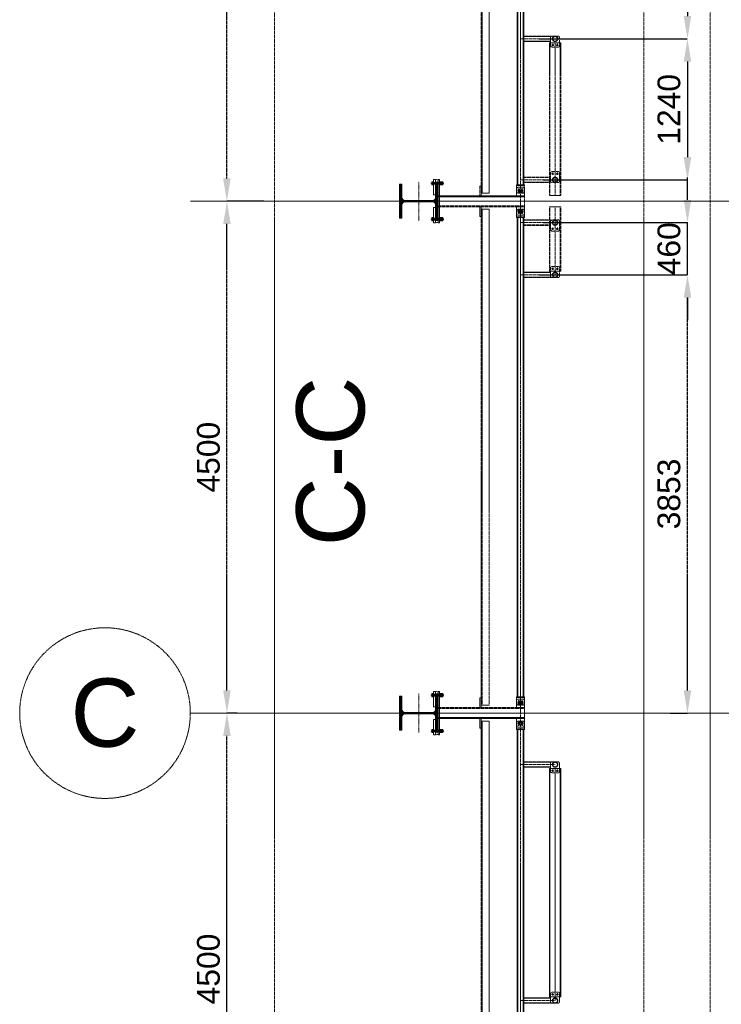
# Model space of a CAD drawing. Header units: millimetres. Extents: x -176817 to 571382, y -58489 to 156123.
# Tile 228 of 256: x 122963 to 129131, y 138169 to 146825. Entities that reach past the tile are written whole.
import ezdxf

# ---------------------------------------------------------------- set-up
doc = ezdxf.new("R2010")
doc.units = ezdxf.units.MM
doc.header["$LTSCALE"] = 0.2
for name, pattern in [('BORDER2', [0.875, 0.25, -0.125, 0.25, -0.125, 0, -0.125]), ('HIDDEN', [9.525, 6.35, -3.175]), ('PRZE', [0.8, 0.4, -0.2, 0, -0.2])]:
    doc.linetypes.add(name, pattern=pattern)
doc.layers.get('0').update_dxf_attribs({"lineweight": 13})
doc.layers.get('Defpoints').update_dxf_attribs({"lineweight": 13})
for name, color, linetype, lineweight in [('-AAA Podkład', 252, 'Continuous', 13), ('C', 4, 'PRZE', 13), ('stezenia', 4, 'Continuous', 13)]:
    doc.layers.add(name, color=color, linetype=linetype, lineweight=lineweight)
doc.styles.get("Standard").update_dxf_attribs({"font": 'arial.ttf'})
doc.dimstyles.new('STANDARD-100', dxfattribs={"dimscale": 100, "dimtxt": 2, "dimasz": 2, "dimexe": 0, "dimexo": 0, "dimgap": 0.6, "dimtad": 1, "dimdec": 0, "dimzin": 12, "dimdsep": 46, "dimtxsty": 'Standard', "dimcen": 1, "dimclrd": 256, "dimclre": 256, "dimclrt": 2, "dimadec": 0, "dimazin": 0, "dimtfac": 1, "dimtdec": 0, "dimtmove": 0, "dimatfit": 3, "dimfxl": 0, "dimtolj": 1, "dimtzin": 0, "dimarcsym": 0})
pattern_1 = [(45, (101958.622, 134472.327), (-6.735192, 6.735192), []), (45, (101963.112, 134472.327), (-6.735192, 6.735192), [])]
pattern_2 = [(45, (101958.622, 140852.327), (-6.735192, 6.735192), []), (45, (101963.112, 140852.327), (-6.735192, 6.735192), [])]
pattern_3 = [(45, (101958.622, 140826.086), (-6.735192, 6.735192), []), (45, (101963.112, 140826.086), (-6.735192, 6.735192), [])]

# ---------------------------------------------------------------- blocks, each defined once
blk = doc.blocks.new('*D755')
at = {"layer": '-AAA Podkład', "linetype": 'HIDDEN', "lineweight": -2, "ltscale": 5, "transparency": 16777216}
for p, q in [((124873.9, 140729.2), (124785, 140729.2)), ((124785, 136429.2), (124785, 140529.2)), ((124873.9, 136229.2), (124785, 136229.2))]:
    blk.add_line(p, q, dxfattribs=at)
at = {"layer": '-AAA Podkład', "linetype": 'HIDDEN', "ltscale": 5, "transparency": 16777216}
for points in [[(124751.7, 140529.2), (124818.3, 140529.2), (124785, 140729.2)], [(124751.7, 136429.2), (124818.3, 136429.2), (124785, 136229.2)]]:
    blk.add_solid(points, dxfattribs=at)
at = {"layer": 'Defpoints', "color": 0, "linetype": 'HIDDEN', "ltscale": 5, "transparency": 16777216}
for p in [(124785, 140729.2), (124873.9, 140729.2), (124873.9, 136229.2)]:
    blk.add_point(p, dxfattribs=at)
at = {"layer": '-AAA Podkład', "color": 2, "linetype": 'HIDDEN', "ltscale": 5, "transparency": 16777216, "insert": (124622.9, 138479.2), "char_height": 200, "attachment_point": 5, "rotation": 90}
blk.add_mtext('\\A1;4500', dxfattribs=at)
blk = doc.blocks.new('*D756')
at = {"layer": '-AAA Podkład', "linetype": 'HIDDEN', "lineweight": -2, "ltscale": 5, "transparency": 16777216}
for p, q in [((125084.5, 145229.2), (124785, 145229.2)), ((124785, 140929.2), (124785, 145029.2)), ((124873.9, 140729.2), (124785, 140729.2))]:
    blk.add_line(p, q, dxfattribs=at)
at = {"layer": '-AAA Podkład', "linetype": 'HIDDEN', "ltscale": 5, "transparency": 16777216}
for points in [[(124751.7, 145029.2), (124818.3, 145029.2), (124785, 145229.2)], [(124751.7, 140929.2), (124818.3, 140929.2), (124785, 140729.2)]]:
    blk.add_solid(points, dxfattribs=at)
at = {"layer": 'Defpoints', "color": 0, "linetype": 'HIDDEN', "ltscale": 5, "transparency": 16777216}
for p in [(124785, 145229.2), (125084.5, 145229.2), (124873.9, 140729.2)]:
    blk.add_point(p, dxfattribs=at)
at = {"layer": '-AAA Podkład', "color": 2, "linetype": 'HIDDEN', "ltscale": 5, "transparency": 16777216, "insert": (124622.9, 142979.2), "char_height": 200, "attachment_point": 5, "rotation": 90}
blk.add_mtext('\\A1;4500', dxfattribs=at)
blk = doc.blocks.new('*D757')
at = {"layer": '-AAA Podkład', "linetype": 'HIDDEN', "lineweight": -2, "ltscale": 5, "transparency": 16777216}
for p, q in [((125108.3, 149729.2), (124784.3, 149729.2)), ((124784.3, 145429.2), (124784.3, 149529.2)), ((125108.3, 145229.2), (124784.3, 145229.2))]:
    blk.add_line(p, q, dxfattribs=at)
at = {"layer": '-AAA Podkład', "linetype": 'HIDDEN', "ltscale": 5, "transparency": 16777216}
for points in [[(124751, 149529.2), (124817.7, 149529.2), (124784.3, 149729.2)], [(124751, 145429.2), (124817.7, 145429.2), (124784.3, 145229.2)]]:
    blk.add_solid(points, dxfattribs=at)
at = {"layer": 'Defpoints', "color": 0, "linetype": 'HIDDEN', "ltscale": 5, "transparency": 16777216}
for p in [(124784.3, 149729.2), (125108.3, 149729.2), (125108.3, 145229.2)]:
    blk.add_point(p, dxfattribs=at)
at = {"layer": '-AAA Podkład', "color": 2, "linetype": 'HIDDEN', "ltscale": 5, "transparency": 16777216, "insert": (124622.2, 147479.2), "char_height": 200, "attachment_point": 5, "rotation": 90}
blk.add_mtext('\\A1;4500', dxfattribs=at)
blk = doc.blocks.new('*X49')
at = {"color": 0}
for p, q in [((558, 1768.9), (573.1, 1784)), ((558, 1777.8), (564.2, 1784)), ((560.4, 1762.5), (581.9, 1784)), ((569.3, 1762.5), (590.8, 1784)), ((578.1, 1762.5), (599.6, 1784)), ((586.9, 1762.5), (608.4, 1784)), ((595.8, 1762.5), (617.3, 1784)), ((604.6, 1762.5), (626.1, 1784)), ((613.5, 1762.5), (635, 1784)), ((622.3, 1762.5), (643.8, 1784)), ((631.1, 1762.5), (652.6, 1784)), ((640, 1762.5), (661.5, 1784)), ((648.8, 1762.5), (670.3, 1784)), ((657.6, 1762.5), (679.1, 1784)), ((666.5, 1762.5), (688, 1784)), ((675.3, 1762.5), (696.8, 1784)), ((683, 1761.3), (705.7, 1784)), ((689.1, 1758.6), (714.5, 1784)), ((694, 1754.7), (723.3, 1784)), ((697.9, 1749.8), (732.2, 1784)), ((700.7, 1743.7), (741, 1784)), ((702, 1736.1), (749.9, 1784)), ((702, 1727.3), (714.3, 1739.6)), ((736.9, 1762.2), (758.7, 1784)), ((746, 1762.5), (767.5, 1784)), ((754.9, 1762.5), (776.4, 1784)), ((763.7, 1762.5), (785.2, 1784)), ((772.6, 1762.5), (794.1, 1784)), ((781.4, 1762.5), (802.9, 1784)), ((790.2, 1762.5), (811.7, 1784)), ((799.1, 1762.5), (820.6, 1784)), ((807.9, 1762.5), (829.4, 1784)), ((816.7, 1762.5), (838.2, 1784)), ((825.6, 1762.5), (847.1, 1784)), ((834.4, 1762.5), (855.9, 1784)), ((843.3, 1762.5), (858, 1777.2)), ((852.1, 1762.5), (858, 1768.4)), ((702, 1718.5), (714, 1730.5)), ((702, 1709.6), (714, 1721.6)), ((702, 1700.8), (714, 1712.8)), ((702, 1691.9), (714, 1703.9)), ((702, 1683.1), (714, 1695.1)), ((702, 1674.3), (714, 1686.3)), ((702, 1665.4), (714, 1677.4)), ((702, 1656.6), (714, 1668.6)), ((702, 1647.8), (714, 1659.8)), ((702, 1638.9), (714, 1650.9)), ((702, 1630.1), (714, 1642.1)), ((702, 1621.2), (714, 1633.2)), ((702, 1612.4), (714, 1624.4)), ((702, 1603.6), (714, 1615.6)), ((702, 1594.7), (714, 1606.7)), ((702, 1585.9), (714, 1597.9)), ((702, 1577), (714, 1589)), ((702, 1568.2), (714, 1580.2)), ((702, 1559.4), (714, 1571.4)), ((702, 1550.5), (714, 1562.5)), ((666.2, 1444), (714, 1491.8)), ((675, 1444), (715.3, 1484.3)), ((683.9, 1444), (718.1, 1478.2)), ((692.7, 1444), (722, 1473.3)), ((701.7, 1488.3), (714, 1500.7)), ((702, 1541.7), (714, 1553.7)), ((702, 1532.9), (714, 1544.9)), ((702, 1524), (714, 1536)), ((702, 1515.2), (714, 1527.2)), ((702, 1506.3), (714, 1518.3)), ((702, 1497.5), (714, 1509.5)), ((558, 1459.6), (563.9, 1465.5)), ((558, 1450.7), (572.8, 1465.5)), ((560.1, 1444), (581.6, 1465.5)), ((569, 1444), (590.5, 1465.5)), ((577.8, 1444), (599.3, 1465.5)), ((586.6, 1444), (608.1, 1465.5)), ((595.5, 1444), (617, 1465.5)), ((604.3, 1444), (625.8, 1465.5)), ((613.1, 1444), (634.6, 1465.5)), ((622, 1444), (643.5, 1465.5)), ((630.8, 1444), (652.3, 1465.5)), ((639.7, 1444), (661.2, 1465.5)), ((648.5, 1444), (670, 1465.5)), ((657.3, 1444), (679.2, 1465.8)), ((701.5, 1444), (727, 1469.4)), ((710.4, 1444), (733.1, 1466.7)), ((719.2, 1444), (740.7, 1465.5)), ((728.1, 1444), (749.6, 1465.5)), ((736.9, 1444), (758.4, 1465.5)), ((745.7, 1444), (767.2, 1465.5)), ((754.6, 1444), (776.1, 1465.5)), ((763.4, 1444), (784.9, 1465.5)), ((772.2, 1444), (793.7, 1465.5)), ((781.1, 1444), (802.6, 1465.5)), ((789.9, 1444), (811.4, 1465.5)), ((798.8, 1444), (820.3, 1465.5)), ((807.6, 1444), (829.1, 1465.5)), ((816.4, 1444), (837.9, 1465.5)), ((825.3, 1444), (846.8, 1465.5)), ((834.1, 1444), (855.6, 1465.5)), ((843, 1444), (858, 1459)), ((851.8, 1444), (858, 1450.2))]:
    blk.add_line(p, q, dxfattribs=at)
blk = doc.blocks.new('heb340')
at = {"color": 1, "linetype": 'Continuous'}
blk.add_lwpolyline([(-150, -170), (150, -170), (150, -148.5), (33, -148.5, -0.414214), (6, -121.5), (6, 121.5, -0.414214), (33, 148.5), (150, 148.5), (150, 170), (-150, 170), (-150, 148.5), (-33, 148.5, -0.414214), (-6, 121.5), (-6, -121.5, -0.414214), (-33, -148.5), (-150, -148.5)], format="xyb", close=True, dxfattribs=at)
at = {"layer": 'C'}
for points in [[(0, -213), (0, 213)], [(-171.5, 0), (171.5, 0)]]:
    blk.add_lwpolyline(points, dxfattribs=at)
at = {"color": 4, "linetype": 'Continuous'}
blk.add_blockref('*X49', (-708, -1614), dxfattribs=at)
blk = doc.blocks.new('połaczenie montażowe')
at = {"color": 7, "linetype": 'BORDER2'}
for p, q in [((-62.8, 158), (49.6, 158)), ((-62.8, -158), (49.6, -158))]:
    blk.add_line(p, q, dxfattribs=at)
at = {"color": 4}
for p, q in [((-54.5, 168.6), (-54.5, 146.3)), ((-53.7, 171.8), (-45.2, 171.8)), ((-53.7, 144.2), (-45.2, 144.2)), ((-53.5, 164.9), (-45.2, 164.9)), ((-53.5, 151.1), (-45.2, 151.1)), ((-45.2, 171.8), (-45.2, 144.2)), ((-45.2, 170.8), (-44.5, 170.8)), ((-45.2, 145.2), (-44.5, 145.2)), ((-44.5, 170.8), (-44.5, 145.2)), ((-41.5, 166), (12, 166)), ((-41.5, 150), (12, 150)), ((-3.6, 166), (-3.6, 150)), ((-3.6, 164.5), (12, 164.5)), ((-3.6, 151.5), (12, 151.5)), ((28, 166), (46, 166)), ((28, 164.5), (46, 164.5)), ((28, 151.5), (46, 151.5)), ((28, 150), (46, 150)), ((46, 166), (46, 150)), ((-54.5, -168.6), (-54.5, -146.3)), ((-53.7, -144.2), (-45.2, -144.2)), ((-53.7, -171.9), (-45.2, -171.9)), ((-53.5, -151.1), (-45.2, -151.1)), ((-53.5, -164.9), (-45.2, -164.9)), ((-45.2, -171.9), (-45.2, -144.2)), ((-45.2, -145.2), (-44.5, -145.2)), ((-45.2, -170.9), (-44.5, -170.9)), ((-44.5, -170.9), (-44.5, -145.2)), ((-41.5, -150), (12, -150)), ((-41.5, -166), (12, -166)), ((-3.6, -166), (-3.6, -150)), ((-3.6, -151.5), (12, -151.5)), ((-3.6, -164.5), (12, -164.5)), ((28, -150), (46, -150)), ((28, -151.5), (46, -151.5)), ((28, -164.5), (46, -164.5)), ((28, -166), (46, -166)), ((46, -166), (46, -150))]:
    blk.add_line(p, q, dxfattribs=at)
at = {"color": 7}
for p, q in [((-44.5, 172.4), (-44, 172.9)), ((-44.5, 172.4), (-44.5, 143.6)), ((-44.5, 143.6), (-44, 143.1)), ((-44, 172.9), (-41.5, 172.9)), ((-44, 143.1), (-41.5, 143.1)), ((-41.5, 172.9), (-41.5, 143.1)), ((12, 172.4), (12.5, 172.9)), ((12, 172.4), (12, 143.6)), ((12, 143.6), (12.5, 143.1)), ((12.5, 172.9), (15, 172.9)), ((12.5, 143.1), (15, 143.1)), ((15, 172.9), (15, 143.1)), ((15, 168.6), (15, 148.3)), ((15, 168.6), (15, 148.3)), ((28, 172.9), (28, 143.1)), ((28, 168.6), (28, 148.3)), ((28, 168.6), (28, 148.3)), ((-44.5, -143.6), (-44, -143.1)), ((-44.5, -172.4), (-44.5, -143.6)), ((-44.5, -172.4), (-44, -172.9)), ((-44, -143.1), (-41.5, -143.1)), ((-44, -172.9), (-41.5, -172.9)), ((-41.5, -172.9), (-41.5, -143.1)), ((12, -143.6), (12.5, -143.1)), ((12, -172.4), (12, -143.6)), ((12, -172.4), (12.5, -172.9)), ((12.5, -143.1), (15, -143.1)), ((12.5, -172.9), (15, -172.9)), ((15, -172.9), (15, -143.1)), ((15, -168.6), (15, -148.3)), ((15, -168.6), (15, -148.3)), ((28, -172.9), (28, -143.1)), ((28, -168.6), (28, -148.3)), ((28, -168.6), (28, -148.3))]:
    blk.add_line(p, q, dxfattribs=at)
at = {"color": 3}
for p, q in [((27.2, 171.8), (15.8, 171.8)), ((27.2, 144.2), (15.8, 144.2)), ((27, 164.9), (16, 164.9)), ((28, 151.1), (16, 151.1)), ((28, 168.6), (28, 148.3)), ((40.2, 171.8), (28.8, 171.8)), ((40.2, 144.2), (28.8, 144.2)), ((40, 164.9), (29, 164.9)), ((41, 151.1), (29, 151.1)), ((41, 168.6), (41, 148.3)), ((27.2, -144.2), (15.8, -144.2)), ((27.2, -171.9), (15.8, -171.9)), ((28, -151.1), (16, -151.1)), ((27, -164.9), (16, -164.9)), ((28, -168.6), (28, -148.3)), ((40.2, -144.2), (28.8, -144.2)), ((40.2, -171.9), (28.8, -171.9)), ((41, -151.1), (29, -151.1)), ((40, -164.9), (29, -164.9)), ((41, -168.6), (41, -148.3))]:
    blk.add_line(p, q, dxfattribs=at)
at = {"color": 4}
for centre, radius, start, end in [((-43.6, 167.6), 10.9, 156.95353, 174.7762), ((-46.1, 168.9), 8.39, 182.38397, 208.35938), ((-46.1, 160.9), 8.39, 151.64062, 177.61603), ((-40.8, 156.2), 13.8, 181.78301, 202.05525), ((-40.8, 145.9), 13.8, 157.94475, 178.21699), ((-49.3, 147.1), 5.24, 187.84226, 213.61819), ((-49.3, -147.1), 5.24, 146.38181, 172.15774), ((-40.8, -145.9), 13.8, 181.78301, 202.05525), ((-40.8, -156.2), 13.8, 157.94475, 178.21699), ((-46.1, -160.9), 8.39, 182.38397, 208.35938), ((-46.1, -168.9), 8.39, 151.64062, 177.61603), ((-43.6, -167.6), 10.9, 185.2238, 203.04647)]:
    blk.add_arc(centre, radius, start, end, dxfattribs=at)
at = {"color": 3}
for centre, radius, start, end in [((25.9, 167.6), 10.9, 156.95353, 174.7762), ((23.4, 168.9), 8.39, 182.38397, 208.35938), ((20, 161.9), 5.05, 143.16981, 176.69601), ((20, 154.1), 5.05, 183.30399, 216.83019), ((20, 148), 5.05, 143.16981, 176.69601), ((32.3, 149.6), 17.3, 184.10089, 198.26643), ((19.6, 168.9), 8.39, 331.64062, 357.61603), ((23, 161.9), 5.05, 3.30399, 36.83019), ((23, 154.1), 5.05, 323.16981, 356.69601), ((23, 148), 5.05, 3.30399, 36.83019), ((17.1, 167.6), 10.9, 5.2238, 23.04647), ((10.7, 149.6), 17.3, 341.73357, 355.89911), ((38.9, 167.6), 10.9, 156.95353, 174.7762), ((36.4, 168.9), 8.39, 182.38397, 208.35938), ((33, 161.9), 5.05, 143.16981, 176.69601), ((33, 154.1), 5.05, 183.30399, 216.83019), ((33, 148), 5.05, 143.16981, 176.69601), ((45.3, 149.6), 17.3, 184.10089, 198.26643), ((32.6, 168.9), 8.39, 331.64062, 357.61603), ((36, 161.9), 5.05, 3.30399, 36.83019), ((36, 154.1), 5.05, 323.16981, 356.69601), ((36, 148), 5.05, 3.30399, 36.83019), ((30.1, 167.6), 10.9, 5.2238, 23.04647), ((23.7, 149.6), 17.3, 341.73357, 355.89911), ((32.3, -149.6), 17.3, 161.73357, 175.89911), ((20, -148), 5.05, 183.30399, 216.83019), ((20, -154.1), 5.05, 143.16981, 176.69601), ((20, -161.9), 5.05, 183.30399, 216.83019), ((23.4, -168.9), 8.39, 151.64062, 177.61603), ((25.9, -167.6), 10.9, 185.2238, 203.04647), ((23, -148), 5.05, 323.16981, 356.69601), ((23, -154.1), 5.05, 3.30399, 36.83019), ((23, -161.9), 5.05, 323.16981, 356.69601), ((19.6, -168.9), 8.39, 2.38397, 28.35938), ((10.7, -149.6), 17.3, 4.10089, 18.26643), ((17.1, -167.6), 10.9, 336.95353, 354.7762), ((45.3, -149.6), 17.3, 161.73357, 175.89911), ((33, -148), 5.05, 183.30399, 216.83019), ((33, -154.1), 5.05, 143.16981, 176.69601), ((33, -161.9), 5.05, 183.30399, 216.83019), ((36.4, -168.9), 8.39, 151.64062, 177.61603), ((38.9, -167.6), 10.9, 185.2238, 203.04647), ((36, -148), 5.05, 323.16981, 356.69601), ((36, -154.1), 5.05, 3.30399, 36.83019), ((36, -161.9), 5.05, 323.16981, 356.69601), ((32.6, -168.9), 8.39, 2.38397, 28.35938), ((23.7, -149.6), 17.3, 4.10089, 18.26643), ((30.1, -167.6), 10.9, 336.95353, 354.7762)]:
    blk.add_arc(centre, radius, start, end, dxfattribs=at)
at = {"layer": 'stezenia', "color": 6}
for points in [[(-41.5, 190.2), (-21.5, 190.2), (-21.5, 55), (-41.5, 55)], [(12, 190.2), (0, 190.2), (0, -190.2), (12, -190.2)], [(-41.5, -190.2), (-21.5, -190.2), (-21.5, -55), (-41.5, -55)]]:
    blk.add_lwpolyline(points, close=True, dxfattribs=at)
at = {"layer": 'stezenia', "color": 3}
for centre in [(-10.8, 179.5), (-10.8, -179.5)]:
    blk.add_circle(centre, 10.8, dxfattribs=at)
blk = doc.blocks.new('*D811')
at = {"layer": '-AAA Podkład', "linetype": 'HIDDEN', "lineweight": -2, "ltscale": 5, "transparency": 16777216}
for p, q in [((128651.8, 149729.2), (128834, 149729.2)), ((128834, 149529.2), (128834, 146856.7)), ((127530.5, 146656.7), (128834, 146656.7))]:
    blk.add_line(p, q, dxfattribs=at)
at = {"layer": '-AAA Podkład', "linetype": 'HIDDEN', "ltscale": 5, "transparency": 16777216}
for points in [[(128800.7, 149529.2), (128867.3, 149529.2), (128834, 149729.2)], [(128800.7, 146856.7), (128867.3, 146856.7), (128834, 146656.7)]]:
    blk.add_solid(points, dxfattribs=at)
at = {"layer": 'Defpoints', "color": 0, "linetype": 'HIDDEN', "ltscale": 5, "transparency": 16777216}
for p in [(128651.8, 149729.2), (127530.5, 146656.7, 0), (128834, 146656.7)]:
    blk.add_point(p, dxfattribs=at)
at = {"layer": '-AAA Podkład', "color": 2, "linetype": 'HIDDEN', "ltscale": 5, "transparency": 16777216, "insert": (128671.8, 148193), "char_height": 200, "attachment_point": 5, "rotation": 90}
blk.add_mtext('\\A1;3073', dxfattribs=at)
blk = doc.blocks.new('*D812')
at = {"layer": '-AAA Podkład', "linetype": 'HIDDEN', "lineweight": -2, "ltscale": 5, "transparency": 16777216}
for p, q in [((127530.5, 146656.7), (128834, 146656.7)), ((128834, 146456.7), (128834, 145617.1)), ((127564.3, 145417.1), (128834, 145417.1))]:
    blk.add_line(p, q, dxfattribs=at)
at = {"layer": '-AAA Podkład', "linetype": 'HIDDEN', "ltscale": 5, "transparency": 16777216}
for points in [[(128800.7, 146456.7), (128867.3, 146456.7), (128834, 146656.7)], [(128800.7, 145617.1), (128867.3, 145617.1), (128834, 145417.1)]]:
    blk.add_solid(points, dxfattribs=at)
at = {"layer": 'Defpoints', "color": 0, "linetype": 'HIDDEN', "ltscale": 5, "transparency": 16777216}
for p in [(127530.5, 146656.7, 0), (127564.3, 145417.1, 0), (128834, 145417.1)]:
    blk.add_point(p, dxfattribs=at)
at = {"layer": '-AAA Podkład', "color": 2, "linetype": 'HIDDEN', "ltscale": 5, "transparency": 16777216, "insert": (128671.9, 146036.9), "char_height": 200, "attachment_point": 5, "rotation": 90}
blk.add_mtext('\\A1;1240', dxfattribs=at)
blk = doc.blocks.new('*D813')
at = {"layer": '-AAA Podkład', "linetype": 'HIDDEN', "lineweight": -2, "ltscale": 5, "transparency": 16777216}
for p, q in [((127530.5, 144581.7), (128834, 144581.7)), ((128834, 140929.2), (128834, 144381.7)), ((128681.6, 140729.2), (128834, 140729.2))]:
    blk.add_line(p, q, dxfattribs=at)
at = {"layer": '-AAA Podkład', "linetype": 'HIDDEN', "ltscale": 5, "transparency": 16777216}
for points in [[(128800.7, 144381.7), (128867.3, 144381.7), (128834, 144581.7)], [(128800.7, 140929.2), (128867.3, 140929.2), (128834, 140729.2)]]:
    blk.add_solid(points, dxfattribs=at)
at = {"layer": 'Defpoints', "color": 0, "linetype": 'HIDDEN', "ltscale": 5, "transparency": 16777216}
for p in [(127530.5, 144581.7, 0), (128834, 144581.7), (128681.6, 140729.2)]:
    blk.add_point(p, dxfattribs=at)
at = {"layer": '-AAA Podkład', "color": 2, "linetype": 'HIDDEN', "ltscale": 5, "transparency": 16777216, "insert": (128671.8, 142655.5), "char_height": 200, "attachment_point": 5, "rotation": 90}
blk.add_mtext('\\A1;3853', dxfattribs=at)
blk = doc.blocks.new('*D814')
at = {"layer": '-AAA Podkład', "linetype": 'HIDDEN', "lineweight": -2, "ltscale": 5, "transparency": 16777216}
for p, q in [((128834, 145241.3), (128834, 145441.3)), ((127564.3, 145041.3), (128834, 145041.3)), ((128834, 144581.7), (128834, 145041.3)), ((127530.5, 144581.7), (128834, 144581.7)), ((128834, 144381.7), (128834, 144181.7))]:
    blk.add_line(p, q, dxfattribs=at)
at = {"layer": '-AAA Podkład', "linetype": 'HIDDEN', "ltscale": 5, "transparency": 16777216}
for points in [[(128800.7, 145241.3), (128867.3, 145241.3), (128834, 145041.3)], [(128800.7, 144381.7), (128867.3, 144381.7), (128834, 144581.7)]]:
    blk.add_solid(points, dxfattribs=at)
at = {"layer": 'Defpoints', "color": 0, "linetype": 'HIDDEN', "ltscale": 5, "transparency": 16777216}
for p in [(127564.3, 145041.3, 0), (128834, 145041.3), (127530.5, 144581.7, 0)]:
    blk.add_point(p, dxfattribs=at)
at = {"layer": '-AAA Podkład', "color": 2, "linetype": 'HIDDEN', "ltscale": 5, "transparency": 16777216, "insert": (128671.9, 144811.5), "char_height": 200, "attachment_point": 5, "rotation": 90}
blk.add_mtext('\\A1;460', dxfattribs=at)

msp = doc.modelspace()

# ---------------------------------------------------------------- hatches: boundary and pattern name
at = {"layer": '-AAA Podkład', "linetype": 'HIDDEN', "ltscale": 5}
h = msp.add_hatch(dxfattribs=at)
h.set_pattern_fill('ANSI32', color=256)
h.set_pattern_definition(pattern_2)
h.paths.add_polyline_path([(127645.8284, 146656.7054, -1), (127694.1284, 146656.7054, -1)])
h.paths.add_polyline_path([(127690.1284, 146656.7054, 1), (127649.8284, 146656.7054, 1)], flags=16)
h = msp.add_hatch(dxfattribs=at)
h.set_pattern_fill('ANSI32', color=256)
h.set_pattern_definition(pattern_2)
h.paths.add_polyline_path([(127645.8284, 146656.7054, -1), (127694.1284, 146656.7054, -1)])
h.paths.add_polyline_path([(127690.1284, 146656.7054, 1), (127649.8284, 146656.7054, 1)], flags=16)
h = msp.add_hatch(dxfattribs=at)
h.set_pattern_fill('ANSI32', color=256)
h.set_pattern_definition(pattern_3)
h.paths.add_polyline_path([(127645.8284, 145417.0622, 1), (127694.1284, 145417.0622, 1)])
h.paths.add_polyline_path([(127690.1284, 145417.0622, -1), (127649.8284, 145417.0622, -1)], flags=16)
h = msp.add_hatch(dxfattribs=at)
h.set_pattern_fill('ANSI32', color=256)
h.set_pattern_definition(pattern_3)
h.paths.add_polyline_path([(127645.8284, 145041.3486, -1), (127694.1284, 145041.3486, -1)])
h.paths.add_polyline_path([(127690.1284, 145041.3486, 1), (127649.8284, 145041.3486, 1)], flags=16)
h = msp.add_hatch(dxfattribs=at)
h.set_pattern_fill('ANSI32', color=256)
h.set_pattern_definition(pattern_2)
h.paths.add_polyline_path([(127645.8284, 144581.7054, 1), (127694.1284, 144581.7054, 1)])
h.paths.add_polyline_path([(127690.1284, 144581.7054, -1), (127649.8284, 144581.7054, -1)], flags=16)
h = msp.add_hatch(dxfattribs=at)
h.set_pattern_fill('ANSI32', color=256)
h.set_pattern_definition(pattern_1)
h.paths.add_polyline_path([(127645.8284, 140276.7054, -1), (127694.1284, 140276.7054, -1)])
h.paths.add_polyline_path([(127690.1284, 140276.7054, 1), (127649.8284, 140276.7054, 1)], flags=16)
h = msp.add_hatch(dxfattribs=at)
h.set_pattern_fill('ANSI32', color=256)
h.set_pattern_definition(pattern_1)
h.paths.add_polyline_path([(127645.8284, 140276.7054, -1), (127694.1284, 140276.7054, -1)])
h.paths.add_polyline_path([(127690.1284, 140276.7054, 1), (127649.8284, 140276.7054, 1)], flags=16)
h = msp.add_hatch(dxfattribs=at)
h.set_pattern_fill('ANSI32', color=256)
h.set_pattern_definition(pattern_1)
h.paths.add_polyline_path([(127645.8284, 138201.7054, 1), (127694.1284, 138201.7054, 1)])
h.paths.add_polyline_path([(127690.1284, 138201.7054, -1), (127649.8284, 138201.7054, -1)], flags=16)

# ---------------------------------------------------------------- linework, layer by layer
for p, q in [((125203.2869, 152522.7963), (125203.2869, 132335.6145)), ((128451.4002, 152522.7963), (128451.4002, 132335.6145, 0)), ((129033.6445, 152522.7963), (129033.6445, 132335.6145)), ((127366.1896, 145229.2054, 0), (127366.1896, 149729.2054, 0)), ((127020.7362, 149658.7054, 0), (127020.7362, 145299.7054, 0)), ((127090.7362, 145299.7054, 0), (127090.7362, 149658.7054, 0)), ((127669.9784, 146656.7054, 0), (127366.1896, 146656.7054, 0)), ((127669.9784, 146680.8554, 0), (127394.6896, 146680.8554, 0)), ((127635.9525, 146676.8294, 0), (127394.6896, 146676.8294, 0)), ((127629.9784, 146636.5554, 0), (127394.6896, 146636.5554, 0)), ((127629.9784, 146632.5554, 0), (127394.6896, 146632.5554, 0)), ((127619.9784, 146622.5554), (127619.9784, 145279.2054)), ((127719.9784, 146622.5554, 0), (127619.9784, 146622.5554, 0)), ((127719.9784, 146622.5554, 0), (127619.9784, 146622.5554, 0)), ((127623.9784, 146622.5554), (127623.9784, 145279.2054)), ((127660.1706, 146602.5554, 0), (127639.7863, 146602.5554, 0)), ((127660.1706, 146602.5554, 0), (127639.7863, 146602.5554, 0)), ((127649.9784, 146612.7476, 0), (127649.9784, 146592.3632, 0)), ((127649.9784, 146612.7476, 0), (127649.9784, 146592.3632, 0)), ((127700.1706, 146602.5554, 0), (127679.7863, 146602.5554, 0)), ((127700.1706, 146602.5554, 0), (127679.7863, 146602.5554, 0)), ((127689.9784, 146612.7476, 0), (127689.9784, 146592.3632, 0)), ((127689.9784, 146612.7476, 0), (127689.9784, 146592.3632, 0)), ((127715.9784, 146622.5554), (127715.9784, 145279.2054)), ((127719.9784, 146622.5554), (127719.9784, 145279.2054)), ((127619.9784, 145441.2122, 0), (127394.6896, 145441.2122, 0)), ((127619.9784, 145437.2122, 0), (127394.6896, 145437.2122, 0)), ((127660.1706, 145471.2122, 0), (127639.7863, 145471.2122, 0)), ((127649.9784, 145461.02, 0), (127649.9784, 145481.4043, 0)), ((127700.1706, 145471.2122, 0), (127679.7863, 145471.2122, 0)), ((127689.9784, 145461.02, 0), (127689.9784, 145481.4043, 0)), ((127669.9784, 145417.0622, 0), (127366.1896, 145417.0622, 0)), ((127635.9525, 145396.9381, 0), (127394.6896, 145396.9381, 0)), ((127619.9784, 145392.9122, 0), (127394.6896, 145392.9122, 0)), ((127401.1896, 145277.2054, 0), (126641.4242, 145277.2054, 0)), ((127401.1896, 145269.2054, 0), (126641.4242, 145269.2054, 0)), ((127020.7362, 145299.7054, 0), (127090.7362, 145299.7054, 0)), ((127361.1472, 145319.7054, 0), (127340.7629, 145319.7054, 0)), ((127350.9551, 145309.5132, 0), (127350.9551, 145329.8976, 0)), ((127391.1472, 145319.7054, 0), (127370.7629, 145319.7054, 0)), ((127380.9551, 145309.5132, 0), (127380.9551, 145329.8976, 0)), ((127401.1896, 145277.2054, 0), (127401.1896, 145181.2054, 0)), ((127719.9784, 145279.2054, 0), (127619.9784, 145279.2054, 0)), ((124463.5286, 145229.2054), (176464.8441, 145229.2054)), ((126641.4242, 145189.2054, 0), (127401.1896, 145189.2054, 0)), ((126641.4242, 145181.2054, 0), (127401.1896, 145181.2054, 0)), ((126641.4242, 145181.2054, 0), (127401.1896, 145181.2054, 0)), ((127366.1896, 145229.2054, 0), (127366.1896, 140729.2054, 0)), ((127719.9784, 145179.2054, 0), (127619.9784, 145179.2054, 0)), ((127619.9784, 145179.2054), (127619.9784, 144615.8554)), ((127623.9784, 145179.2054), (127623.9784, 144615.8554)), ((127715.9784, 145179.2054), (127715.9784, 144615.8554)), ((127719.9784, 145179.2054), (127719.9784, 144615.8554)), ((127020.7362, 145158.7054, 0), (127020.7362, 140799.7054, 0)), ((127020.7362, 145158.7054, 0), (127090.7362, 145158.7054, 0)), ((127090.7362, 140799.7054, 0), (127090.7362, 145158.7054, 0)), ((127361.1472, 145138.7054, 0), (127340.7629, 145138.7054, 0)), ((127350.9551, 145148.8976, 0), (127350.9551, 145128.5132, 0)), ((127391.1472, 145138.7054, 0), (127370.7629, 145138.7054, 0)), ((127380.9551, 145148.8976, 0), (127380.9551, 145128.5132, 0)), ((127669.9784, 145041.3486, 0), (127366.1896, 145041.3486, 0)), ((127619.9784, 145065.4986, 0), (127394.6896, 145065.4986, 0)), ((127635.9525, 145061.4726, 0), (127394.6896, 145061.4726, 0)), ((127619.9784, 145021.1986, 0), (127394.6896, 145021.1986, 0)), ((127619.9784, 145017.1986, 0), (127394.6896, 145017.1986, 0)), ((127649.9784, 144997.3908, 0), (127649.9784, 144977.0064, 0)), ((127689.9784, 144997.3908, 0), (127689.9784, 144977.0064, 0)), ((127660.1706, 144987.1986, 0), (127639.7863, 144987.1986, 0)), ((127700.1706, 144987.1986, 0), (127679.7863, 144987.1986, 0)), ((127669.9784, 144581.7054, 0), (127366.1896, 144581.7054, 0)), ((127629.9784, 144605.8554, 0), (127394.6896, 144605.8554, 0)), ((127629.9784, 144601.8554, 0), (127394.6896, 144601.8554, 0)), ((127635.9525, 144561.5813, 0), (127394.6896, 144561.5813, 0)), ((127719.9784, 144615.8554, 0), (127619.9784, 144615.8554, 0)), ((127660.1706, 144635.8554, 0), (127639.7863, 144635.8554, 0)), ((127649.9784, 144625.6632, 0), (127649.9784, 144646.0476, 0)), ((127700.1706, 144635.8554, 0), (127679.7863, 144635.8554, 0)), ((127689.9784, 144625.6632, 0), (127689.9784, 144646.0476, 0)), ((127669.9784, 144557.5554, 0), (127394.6896, 144557.5554, 0)), ((126641.4242, 140777.2054, 0), (127401.1896, 140777.2054, 0)), ((126641.4242, 140777.2054, 0), (127401.1896, 140777.2054, 0)), ((126641.4242, 140769.2054, 0), (127401.1896, 140769.2054, 0)), ((127020.7362, 140799.7054, 0), (127090.7362, 140799.7054, 0)), ((127361.1472, 140819.7054, 0), (127340.7629, 140819.7054, 0)), ((127350.9551, 140809.5132, 0), (127350.9551, 140829.8976, 0)), ((127391.1472, 140819.7054, 0), (127370.7629, 140819.7054, 0)), ((127380.9551, 140809.5132, 0), (127380.9551, 140829.8976, 0)), ((127401.1896, 140777.2054, 0), (127401.1896, 140681.2054, 0)), ((124463.5286, 140729.2054), (176464.8441, 140729.2054)), ((127401.1896, 140689.2054, 0), (126641.4242, 140689.2054, 0)), ((127401.1896, 140681.2054, 0), (126641.4242, 140681.2054, 0)), ((127366.1896, 136229.2054, 0), (127366.1896, 140729.2054, 0)), ((127020.7362, 136299.7054, 0), (127020.7362, 140658.7054, 0)), ((127020.7362, 140658.7054, 0), (127090.7362, 140658.7054, 0)), ((127090.7362, 140658.7054, 0), (127090.7362, 136299.7054, 0)), ((127361.1472, 140638.7054, 0), (127340.7629, 140638.7054, 0)), ((127350.9551, 140648.8976, 0), (127350.9551, 140628.5132, 0)), ((127391.1472, 140638.7054, 0), (127370.7629, 140638.7054, 0)), ((127380.9551, 140648.8976, 0), (127380.9551, 140628.5132, 0)), ((127669.9784, 140276.7054, 0), (127366.1896, 140276.7054, 0)), ((127669.9784, 140300.8554, 0), (127394.6896, 140300.8554, 0)), ((127635.9525, 140296.8294, 0), (127394.6896, 140296.8294, 0)), ((127629.9784, 140256.5554, 0), (127394.6896, 140256.5554, 0)), ((127629.9784, 140252.5554, 0), (127394.6896, 140252.5554, 0)), ((127619.9784, 140242.5554, 0), (127619.9784, 138235.8554, 0)), ((127719.9784, 140242.5554, 0), (127619.9784, 140242.5554, 0)), ((127719.9784, 140242.5554, 0), (127619.9784, 140242.5554, 0)), ((127623.9784, 140242.5554, 0), (127623.9784, 138235.8554, 0)), ((127649.9784, 140232.7476, 0), (127649.9784, 140212.3632, 0)), ((127649.9784, 140232.7476, 0), (127649.9784, 140212.3632, 0)), ((127689.9784, 140232.7476, 0), (127689.9784, 140212.3632, 0)), ((127689.9784, 140232.7476, 0), (127689.9784, 140212.3632, 0)), ((127715.9784, 140242.5554, 0), (127715.9784, 138235.8554, 0)), ((127719.9784, 140242.5554, 0), (127719.9784, 138235.8554, 0)), ((127660.1706, 140222.5554, 0), (127639.7863, 140222.5554, 0)), ((127660.1706, 140222.5554, 0), (127639.7863, 140222.5554, 0)), ((127700.1706, 140222.5554, 0), (127679.7863, 140222.5554, 0)), ((127700.1706, 140222.5554, 0), (127679.7863, 140222.5554, 0)), ((127660.1706, 138255.8554, 0), (127639.7863, 138255.8554, 0)), ((127649.9784, 138245.6632, 0), (127649.9784, 138266.0476, 0)), ((127700.1706, 138255.8554, 0), (127679.7863, 138255.8554, 0)), ((127689.9784, 138245.6632, 0), (127689.9784, 138266.0476, 0)), ((127669.9784, 138201.7054, 0), (127366.1896, 138201.7054, 0)), ((127629.9784, 138225.8554, 0), (127394.6896, 138225.8554, 0)), ((127629.9784, 138221.8554, 0), (127394.6896, 138221.8554, 0)), ((127635.9525, 138181.5813, 0), (127394.6896, 138181.5813, 0)), ((127669.9784, 138177.5554, 0), (127394.6896, 138177.5554, 0)), ((127719.9784, 138235.8554, 0), (127619.9784, 138235.8554, 0))]:
    msp.add_line(p, q, dxfattribs=at)
for points in [[(127027.7362, 145299.7054), (127027.7362, 149658.7054)], [(127027.7362, 140799.7054), (127027.7362, 145158.7054)], [(127027.7362, 140658.7054), (127027.7362, 136299.7054)]]:
    msp.add_lwpolyline(points, dxfattribs=at)
at = {"layer": '-AAA Podkład', "linetype": 'HIDDEN', "ltscale": 5, "elevation": 0}
for points in [[(127337.6896, 149585.2054), (127337.6896, 145373.2054)], [(127342.6896, 149585.2054), (127342.6896, 145373.2054)], [(127389.6896, 145373.2054), (127389.6896, 149585.2054)], [(127394.6896, 145373.2054), (127394.6896, 149585.2054)], [(127337.6896, 140873.2054), (127337.6896, 145085.2054)], [(127342.6896, 140873.2054), (127342.6896, 145085.2054)], [(127389.6896, 145085.2054), (127389.6896, 140873.2054)], [(127394.6896, 145085.2054), (127394.6896, 140873.2054)], [(127337.6896, 140585.2054), (127337.6896, 136373.2054)], [(127342.6896, 140585.2054), (127342.6896, 136373.2054)], [(127389.6896, 136373.2054), (127389.6896, 140585.2054)], [(127394.6896, 136373.2054), (127394.6896, 140585.2054)]]:
    msp.add_lwpolyline(points, dxfattribs=at)
for points in [[(127629.9784, 146671.7054), (127629.9784, 146592.5554), (127639.9784, 146582.5554), (127699.9784, 146582.5554), (127709.9784, 146592.5554), (127709.9784, 146671.7054), (127699.9784, 146681.7054), (127639.9784, 146681.7054)], [(127629.9784, 146670.8554), (127629.9784, 146592.5554), (127639.9784, 146582.5554), (127699.9784, 146582.5554), (127709.9784, 146592.5554), (127709.9784, 146670.8554), (127699.9784, 146680.8554), (127639.9784, 146680.8554)], [(127629.9784, 145402.9122), (127629.9784, 145481.2122), (127639.9784, 145491.2122), (127699.9784, 145491.2122), (127709.9784, 145481.2122), (127709.9784, 145402.9122), (127699.9784, 145392.9122), (127639.9784, 145392.9122)], [(127020.7362, 145277.2054), (127020.7362, 145362.2054), (127008.7362, 145362.2054), (127008.7362, 145277.2054)], [(127401.1896, 145367.2054), (127401.1896, 145373.2054), (127331.1896, 145373.2054), (127331.1896, 145367.2054)], [(127401.1896, 145309.7054), (127401.1896, 145367.2054), (127331.1896, 145367.2054), (127331.1896, 145309.7054), (127341.1896, 145299.7054), (127391.1896, 145299.7054)], [(127341.1896, 145352.2054), (127331.1896, 145342.2054), (127331.1896, 145277.2054), (127401.1896, 145277.2054), (127401.1896, 145342.2054), (127391.1896, 145352.2054)], [(127020.7362, 145181.2054), (127020.7362, 145096.2054), (127008.7362, 145096.2054), (127008.7362, 145181.2054)], [(127341.1896, 145106.2054), (127331.1896, 145116.2054), (127331.1896, 145181.2054), (127401.1896, 145181.2054), (127401.1896, 145116.2054), (127391.1896, 145106.2054)], [(127401.1896, 145148.7054), (127401.1896, 145091.2054), (127331.1896, 145091.2054), (127331.1896, 145148.7054), (127341.1896, 145158.7054), (127391.1896, 145158.7054)], [(127401.1896, 145091.2054), (127401.1896, 145085.2054), (127331.1896, 145085.2054), (127331.1896, 145091.2054)], [(127629.9784, 145055.4986), (127629.9784, 144977.1986), (127639.9784, 144967.1986), (127699.9784, 144967.1986), (127709.9784, 144977.1986), (127709.9784, 145055.4986), (127699.9784, 145065.4986), (127639.9784, 145065.4986)], [(127629.9784, 144567.5554), (127629.9784, 144645.8554), (127639.9784, 144655.8554), (127699.9784, 144655.8554), (127709.9784, 144645.8554), (127709.9784, 144567.5554), (127699.9784, 144557.5554), (127639.9784, 144557.5554)], [(127020.7362, 140777.2054), (127020.7362, 140862.2054), (127008.7362, 140862.2054), (127008.7362, 140777.2054)], [(127401.1896, 140867.2054), (127401.1896, 140873.2054), (127331.1896, 140873.2054), (127331.1896, 140867.2054)], [(127401.1896, 140809.7054), (127401.1896, 140867.2054), (127331.1896, 140867.2054), (127331.1896, 140809.7054), (127341.1896, 140799.7054), (127391.1896, 140799.7054)], [(127341.1896, 140852.2054), (127331.1896, 140842.2054), (127331.1896, 140777.2054), (127401.1896, 140777.2054), (127401.1896, 140842.2054), (127391.1896, 140852.2054)], [(127020.7362, 140681.2054), (127020.7362, 140596.2054), (127008.7362, 140596.2054), (127008.7362, 140681.2054)], [(127341.1896, 140606.2054), (127331.1896, 140616.2054), (127331.1896, 140681.2054), (127401.1896, 140681.2054), (127401.1896, 140616.2054), (127391.1896, 140606.2054)], [(127401.1896, 140648.7054), (127401.1896, 140591.2054), (127331.1896, 140591.2054), (127331.1896, 140648.7054), (127341.1896, 140658.7054), (127391.1896, 140658.7054)], [(127401.1896, 140591.2054), (127401.1896, 140585.2054), (127331.1896, 140585.2054), (127331.1896, 140591.2054)], [(127629.9784, 140291.7054), (127629.9784, 140212.5554), (127639.9784, 140202.5554), (127699.9784, 140202.5554), (127709.9784, 140212.5554), (127709.9784, 140291.7054), (127699.9784, 140301.7054), (127639.9784, 140301.7054)], [(127629.9784, 140290.8554), (127629.9784, 140212.5554), (127639.9784, 140202.5554), (127699.9784, 140202.5554), (127709.9784, 140212.5554), (127709.9784, 140290.8554), (127699.9784, 140300.8554), (127639.9784, 140300.8554)], [(127629.9784, 138187.5554), (127629.9784, 138265.8554), (127639.9784, 138275.8554), (127699.9784, 138275.8554), (127709.9784, 138265.8554), (127709.9784, 138187.5554), (127699.9784, 138177.5554), (127639.9784, 138177.5554)]]:
    msp.add_lwpolyline(points, close=True, dxfattribs=at)
at = {"layer": '-AAA Podkład', "linetype": 'HIDDEN', "ltscale": 5, "elevation": 0, "flags": 128}
for points in [[(127669.9784, 146622.5554), (127669.9784, 145279.2054)], [(127669.9784, 145179.2054), (127669.9784, 144581.7054)], [(127669.9784, 140242.5554), (127669.9784, 138201.7054)]]:
    msp.add_lwpolyline(points, dxfattribs=at)
at = {"layer": '-AAA Podkład', "linetype": 'HIDDEN', "ltscale": 5, "elevation": 0}
for points in [[(127344.4551, 145332.2054), (127344.4551, 145307.2054, 1), (127357.4551, 145307.2054), (127357.4551, 145332.2054, 1)], [(127374.4551, 145332.2054), (127374.4551, 145307.2054, 1), (127387.4551, 145307.2054), (127387.4551, 145332.2054, 1)], [(127344.4551, 145126.2054), (127344.4551, 145151.2054, -1), (127357.4551, 145151.2054), (127357.4551, 145126.2054, -1)], [(127374.4551, 145126.2054), (127374.4551, 145151.2054, -1), (127387.4551, 145151.2054), (127387.4551, 145126.2054, -1)], [(127344.4551, 140832.2054), (127344.4551, 140807.2054, 1), (127357.4551, 140807.2054), (127357.4551, 140832.2054, 1)], [(127374.4551, 140832.2054), (127374.4551, 140807.2054, 1), (127387.4551, 140807.2054), (127387.4551, 140832.2054, 1)], [(127344.4551, 140626.2054), (127344.4551, 140651.2054, -1), (127357.4551, 140651.2054), (127357.4551, 140626.2054, -1)], [(127374.4551, 140626.2054), (127374.4551, 140651.2054, -1), (127387.4551, 140651.2054), (127387.4551, 140626.2054, -1)]]:
    msp.add_lwpolyline(points, format="xyb", close=True, dxfattribs=at)
at = {"layer": '-AAA Podkład', "linetype": 'HIDDEN', "ltscale": 5}
for centre, radius in [((127669.9784, 146656.7054, 0), 24.15), ((127669.9784, 146656.7054, 0), 24.15), ((127669.9784, 146656.7054, 0), 20.15), ((127669.9784, 146656.7054, 0), 20.15), ((127649.9784, 146602.5554, 0), 6.5), ((127649.9784, 146602.5554, 0), 6.5), ((127689.9784, 146602.5554, 0), 6.5), ((127689.9784, 146602.5554, 0), 6.5), ((127649.9784, 145471.2122, 0), 6.5), ((127669.9784, 145417.0622, 0), 24.15), ((127669.9784, 145417.0622, 0), 20.15), ((127689.9784, 145471.2122, 0), 6.5), ((127350.9551, 145319.7054, 0), 6.5), ((127380.9551, 145319.7054, 0), 6.5), ((127350.9551, 145138.7054, 0), 6.5), ((127380.9551, 145138.7054, 0), 6.5), ((127649.9784, 144987.1986, 0), 6.5), ((127669.9784, 145041.3486, 0), 24.15), ((127669.9784, 145041.3486, 0), 20.15), ((127689.9784, 144987.1986, 0), 6.5), ((127649.9784, 144635.8554, 0), 6.5), ((127669.9784, 144581.7054, 0), 24.15), ((127669.9784, 144581.7054, 0), 20.15), ((127689.9784, 144635.8554, 0), 6.5), ((123712.8674, 140729.2054), 750), ((127350.9551, 140819.7054, 0), 6.5), ((127380.9551, 140819.7054, 0), 6.5), ((127350.9551, 140638.7054, 0), 6.5), ((127380.9551, 140638.7054, 0), 6.5), ((127669.9784, 140276.7054, 0), 24.15), ((127669.9784, 140276.7054, 0), 24.15), ((127669.9784, 140276.7054, 0), 20.15), ((127669.9784, 140276.7054, 0), 20.15), ((127649.9784, 140222.5554, 0), 6.5), ((127649.9784, 140222.5554, 0), 6.5), ((127689.9784, 140222.5554, 0), 6.5), ((127689.9784, 140222.5554, 0), 6.5), ((127649.9784, 138255.8554, 0), 6.5), ((127689.9784, 138255.8554, 0), 6.5), ((127669.9784, 138201.7054, 0), 24.15), ((127669.9784, 138201.7054, 0), 20.15)]:
    msp.add_circle(centre, radius, dxfattribs=at)

# ---------------------------------------------------------------- block references
at = {"layer": '-AAA Podkład', "linetype": 'HIDDEN', "ltscale": 5, "rotation": 270}
for p in [(126471.4242, 145229.2054), (126471.4242, 140729.2054)]:
    msp.add_blockref('heb340', p, dxfattribs=at)
at = {"layer": '-AAA Podkład', "linetype": 'HIDDEN', "ltscale": 5}
for p in [(126641.4242, 145229.2054), (126641.4242, 140729.2054)]:
    msp.add_blockref('połaczenie montażowe', p, dxfattribs=at)

# ---------------------------------------------------------------- texts
at = {"layer": '-AAA Podkład', "linetype": 'HIDDEN', "ltscale": 5, "insert": (125698.9192, 142941.1191), "char_height": 600, "attachment_point": 5, "rotation": 90}
msp.add_mtext('{\\farial|b0|i0|c238|p34;C-C}', dxfattribs=at)
at = {"layer": '-AAA Podkład', "linetype": 'HIDDEN', "ltscale": 5, "insert": (123712.8674, 140729.2054), "char_height": 600, "attachment_point": 5}
msp.add_mtext('\\A1;C', dxfattribs=at)

# ---------------------------------------------------------------- dimensions: what is measured, and where the dimension line sits
at = {"layer": '-AAA Podkład', "linetype": 'HIDDEN', "ltscale": 5}
for base, p1, p2, angle, picture, middle in [((124784.3363, 149729.2054), (125108.276, 145229.2054), (125108.276, 149729.2054), 90, '*D757', (124622.2217, 147479.2054)), ((128833.9883293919, 146656.7053800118), (128651.7758511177, 149729.2053799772), (127530.536097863, 146656.7053800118, -0.0000001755), 90, '*D811', (128671.8055190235, 148192.9553799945)), ((128833.9883, 145417.0622), (127530.5361, 146656.7054, 0), (127564.3021, 145417.0622, 0), 90, '*D812', (128671.8737, 146036.8838)), ((124784.9975, 145229.2054), (124873.9208, 140729.2054), (125084.4722, 145229.2054), 90, '*D756', (124622.8829, 142979.2054)), ((128833.9883293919, 144581.7053800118), (128681.6251457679, 140729.2053799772), (127530.536097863, 144581.7053800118, -0.0000001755), 270, '*D813', (128671.8055190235, 142655.4553799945))]:
    dim = msp.add_linear_dim(base=base, p1=p1, p2=p2, angle=angle, dimstyle='STANDARD-100', override={"dimtmove": 1}, dxfattribs=at)
    dim.commit()
    dim.dimension.update_dxf_attribs({"geometry": picture, "text_midpoint": middle})
dim = msp.add_linear_dim(base=(128833.9883, 145041.3486), p1=(127530.5361, 144581.7054, 0), p2=(127564.3021, 145041.3486, 0), angle=270, dimstyle='STANDARD-100', override={"dimtmove": 1}, dxfattribs=at)
dim.commit()
dim.dimension.update_dxf_attribs({"geometry": '*D814', "text_midpoint": (128833.9883, 144811.527), "dimtype": 160})
dim = msp.add_linear_dim(base=(124784.9975, 140729.2054), p1=(124873.9208, 136229.2054), p2=(124873.9208, 140729.2054), angle=90, dimstyle='STANDARD-100', dxfattribs=at)
dim.commit()
dim.dimension.update_dxf_attribs({"geometry": '*D755', "text_midpoint": (124622.8829, 138479.2054)})

doc.saveas('drawing.dxf')
